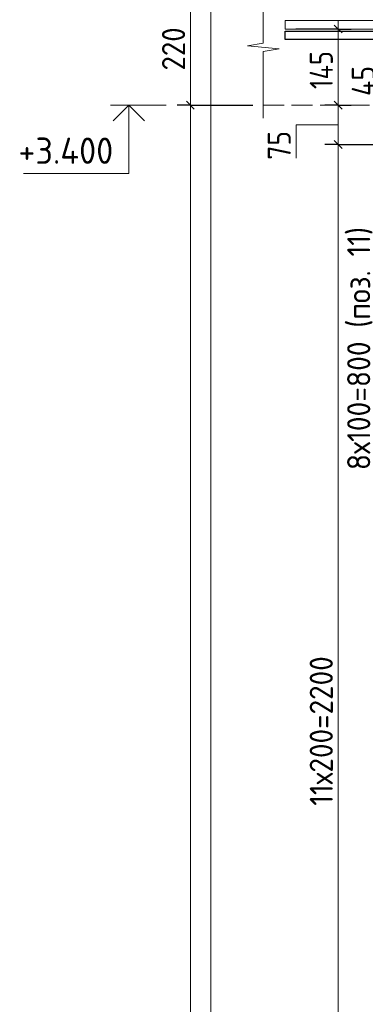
# Model space of a CAD drawing. Header units: millimetres. Extents: x 0 to 59400, y 0 to 42000.
# Tile 21 of 29: x 35780 to 39068, y 27639 to 37009. Entities that reach past the tile are written whole.
import ezdxf

# ---------------------------------------------------------------- set-up
doc = ezdxf.new("R2010")
doc.units = ezdxf.units.MM
doc.linetypes.add('______2', pattern=[270, 200, -70])
for name, color, linetype, lineweight in [('S1 ДОП Продольная арматура', 52, 'Continuous', 25), ('S1 Продольная арматура', 52, 'Continuous', 25), ('Standard', 7, 'Continuous', 25), ('ЖБ Перекрытие верхний уровень', 7, 'Continuous', 18), ('Примечания', 7, 'Continuous', 13), ('Размерная линия_ общее', 7, 'Continuous', 13)]:
    doc.layers.add(name, color=color, linetype=linetype, lineweight=lineweight)
doc.styles.add('ISOCPEUR', font='txt')

msp = doc.modelspace()

# ---------------------------------------------------------------- linework, layer by layer
at = {"layer": 'S1 ДОП Продольная арматура', "color": 28, "linetype": 'Continuous', "lineweight": 25, "true_color": 0x50140a, "transparency": 33554687}
msp.add_lwpolyline([(38307.4, 36900.8), (41887.4, 36900.8), (41887.4, 27720.8), (41807.4, 27720.8), (41807.4, 36820.8), (38307.4, 36820.8), (38307.4, 36900.8)], dxfattribs=at)
msp.add_lwpolyline([(38307.4, 36900.8), (41887.4, 36900.8), (41887.4, 27720.8), (41807.4, 27720.8), (41807.4, 36820.8), (38307.4, 36820.8), (38307.4, 36900.8)], dxfattribs=at)
msp.add_lwpolyline([(38307.4, 36900.8), (41887.4, 36900.8), (41887.4, 27720.8), (41807.4, 27720.8), (41807.4, 36820.8), (38307.4, 36820.8), (38307.4, 36900.8)], dxfattribs=at)
at = {"layer": 'S1 Продольная арматура', "color": 7, "linetype": 'Continuous', "lineweight": 18, "transparency": 33554687}
msp.add_lwpolyline([(41807.4, 18395.8), (41807.4, 36920.8), (38307.4, 36920.8), (38307.4, 37000.8), (41887.4, 37000.8), (41887.4, 18395.8), (41807.4, 18395.8)], dxfattribs=at)
msp.add_lwpolyline([(41807.4, 18395.8), (41807.4, 36920.8), (38307.4, 36920.8), (38307.4, 37000.8), (41887.4, 37000.8), (41887.4, 18395.8), (41807.4, 18395.8)], dxfattribs=at)
msp.add_lwpolyline([(41807.4, 18395.8), (41807.4, 36920.8), (38307.4, 36920.8), (38307.4, 37000.8), (41887.4, 37000.8), (41887.4, 18395.8), (41807.4, 18395.8)], dxfattribs=at)
msp.add_lwpolyline([(41807.4, 18395.8), (41807.4, 36920.8), (38307.4, 36920.8), (38307.4, 37000.8), (41887.4, 37000.8), (41887.4, 18395.8), (41807.4, 18395.8)], dxfattribs=at)
at = {"layer": 'Standard', "color": 7, "linetype": 'Continuous', "lineweight": 13, "transparency": 33554687}
msp.add_line((37173.2, 36195.8), (36643.2, 36195.8), dxfattribs=at)
at = {"layer": 'Standard', "color": 254, "linetype": 'Continuous', "lineweight": 13, "true_color": 0xc4c4ff, "transparency": 33554687}
msp.add_lwpolyline([(37597.4, 15895.8), (45597.4, 15895.8), (45597.4, 39545.8), (37597.4, 39545.8), (37597.4, 15895.8)], dxfattribs=at)
at = {"layer": 'Standard', "color": 7, "linetype": 'Continuous', "lineweight": 13, "transparency": 33554687}
msp.add_lwpolyline([(36817.5, 36195.8), (36817.5, 35545.8), (35817.5, 35545.8)], dxfattribs=at)
at = {"layer": 'Standard', "color": 7, "linetype": 'Continuous', "lineweight": 35, "transparency": 33554687}
msp.add_lwpolyline([(36966, 36047.4), (36817.5, 36195.8), (36669, 36047.4)], dxfattribs=at)
at = {"layer": 'ЖБ Перекрытие верхний уровень', "color": 7, "linetype": '______2', "lineweight": 18, "transparency": 33554687}
msp.add_line((38097.4, 36195.8), (41097.4, 36195.8), dxfattribs=at)
at = {"layer": 'Примечания', "color": 7, "linetype": 'Continuous', "lineweight": 13, "transparency": 33554687}
for p, q in [((38097.4, 37420.8), (38097.4, 36786.3)), ((38097.4, 36786.3), (37947.4, 36759.3)), ((37947.4, 36759.3), (38247.4, 36732.3)), ((38247.4, 36732.3), (38097.4, 36705.3)), ((38097.4, 36705.3), (38097.4, 36070.8)), ((38097.4, 36070.8), (38097.4, 36070.8))]:
    msp.add_line(p, q, dxfattribs=at)
msp.add_lwpolyline([(38809.5, 36007.8), (38409.5, 36007.8), (38409.5, 35691.3)], dxfattribs=at)
at = {"layer": 'Размерная линия_ общее', "color": 7, "linetype": 'Continuous', "lineweight": 13, "transparency": 33554687}
for p, q in [((37404, 37295.8), (37404, 36195.8)), ((38809.5, 36920.8), (38809.5, 36995.8)), ((38809.5, 36195.8), (38809.5, 36920.8)), ((37404, 36195.8), (37404, 18395.8)), ((38809.5, 35820.8), (38809.5, 36195.8)), ((38809.5, 24820.8), (38809.5, 35820.8))]:
    msp.add_line(p, q, dxfattribs=at)
at = {"layer": 'Размерная линия_ общее', "color": 253, "linetype": 'Continuous', "lineweight": -3, "true_color": 0xa0a0a0, "transparency": 33554687}
for p, q in [((38809.5, 36920.8), (38407.4, 36920.8)), ((38809.5, 36920.8), (38684.5, 36920.8)), ((38809.5, 36920.8), (38934.5, 36920.8)), ((37404, 36195.8), (37279, 36195.8)), ((37404, 36195.8), (37529, 36195.8)), ((37404, 36195.8), (37997.4, 36195.8)), ((38809.5, 36195.8), (38684.5, 36195.8)), ((38809.5, 36195.8), (38934.5, 36195.8)), ((38809.5, 36195.8), (38809.5, 36195.8)), ((38809.5, 35820.8), (38684.5, 35820.8)), ((38809.5, 35820.8), (38934.5, 35820.8)), ((38809.5, 35820.8), (41157.4, 35820.8))]:
    msp.add_line(p, q, dxfattribs=at)
at = {"layer": 'Размерная линия_ общее', "color": 7, "linetype": 'Continuous', "lineweight": 25, "transparency": 33554687}
for p, q in [((38847, 36883.3), (38772, 36958.3)), ((37366.5, 36233.3), (37441.5, 36158.3)), ((38847, 36158.3), (38772, 36233.3)), ((38847, 35783.3), (38772, 35858.3))]:
    msp.add_line(p, q, dxfattribs=at)

# ---------------------------------------------------------------- texts
at = {"layer": 'Standard', "color": 251, "linetype": 'Continuous', "lineweight": 25, "true_color": 0x656565, "transparency": 33554687, "char_height": 220, "attachment_point": 7, "rotation": 90, "style": 'ISOCPEUR'}
for s, insert, width in [('\\W0.88;45', (39159.5, 36283.3), 426.797), ('\\W0.93;8х100=800 (поз. 11)', (39137.5, 32722.4), 2620.305)]:
    msp.add_mtext(s, dxfattribs=dict(at, insert=insert, width=width))
at = {"layer": 'Standard', "color": 7, "linetype": 'Continuous', "lineweight": 25, "transparency": 33554687, "insert": (35767.5, 35637.5), "char_height": 250, "width": 1093.074, "attachment_point": 7, "style": 'ISOCPEUR'}
msp.add_mtext('\\W0.95;+3.400', dxfattribs=at)
at = {"layer": 'Размерная линия_ общее', "color": 7, "linetype": 'Continuous', "lineweight": 25, "transparency": 33554687, "char_height": 220, "attachment_point": 7, "rotation": 90, "style": 'ISOCPEUR'}
for s, insert, width in [('\\W0.91;220', (37354, 36525.8), 561.988), ('\\W0.83;145', (38759.5, 36349.3), 531.426), ('\\W0.87;75', (38359.5, 35677), 403.924), ('\\W0.92;11х200=2200', (38759.5, 29528.8), 1706.484)]:
    msp.add_mtext(s, dxfattribs=dict(at, insert=insert, width=width))

doc.saveas('drawing.dxf')
